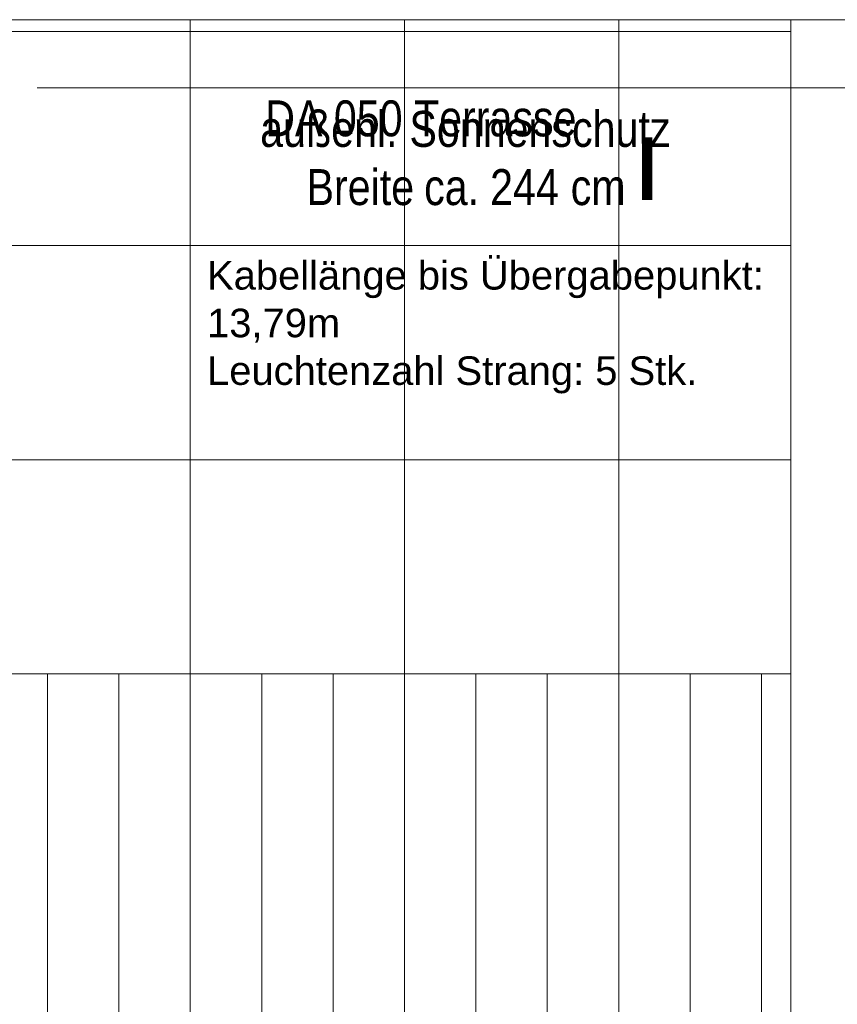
# Model space of a CAD drawing. Extents: x -620 to 300, y 62 to 1112.
# Tile 123 of 235: x -16 to 30, y 317 to 373. Entities that reach past the tile are written whole.
import ezdxf

# ---------------------------------------------------------------- set-up
doc = ezdxf.new("R2010")
doc.units = 0
doc.layers.get('0').update_dxf_attribs({"lineweight": 13})
doc.layers.add('00_E_ST_Handlaufleuchte_Kabel_Text', color=7, linetype='Continuous', lineweight=13)
doc.layers.add('70 -72 Beschriftung- 5 Höhenkoten-A06CPVE2L0', color=7, linetype='Continuous', lineweight=15)
for name, color, linetype, lineweight, true_color in [('30 -33 Aussenwände- 7 Fassade_ Elemente', 7, 'Continuous', 9, 0x00aacc), ('60- 61 allgemeine Ausstattung- 4 Terrassen', 9, 'Continuous', 9, 0x808080), ('70 -72 Beschriftung- 1 Beschriftung allgemein', 7, 'Continuous', 9, 0xff6633)]:
    doc.layers.add(name, color=color, linetype=linetype, lineweight=lineweight, true_color=true_color)
doc.styles.get("Standard").update_dxf_attribs({"font": 'ARIALN.TTF'})

# ---------------------------------------------------------------- blocks, each defined once
blk = doc.blocks.new('Referenz-A06CPVE6L0')
at = {"layer": '30 -33 Aussenwände- 7 Fassade_ Elemente', "color": 0, "linetype": 'Continuous', "ltscale": 0.13}
for p, q in [((38.021, 372.513), (-124.179, 372.513)), ((27.481, 372.513), (31.621, 372.513)), ((27.481, 264.653), (27.481, 372.513))]:
    blk.add_line(p, q, dxfattribs=at)
at = {"layer": '60- 61 allgemeine Ausstattung- 4 Terrassen', "color": 0}
for p, q in [((-6.166, 372.513), (-6.166, 335.853)), ((5.834, 372.513), (5.834, 335.853)), ((17.834, 372.513), (17.834, 335.853)), ((27.481, 371.853), (-286.144, 371.853)), ((27.481, 359.853), (-286.144, 359.853)), ((27.481, 347.853), (-286.144, 347.853)), ((-138.166, 335.853), (27.481, 335.853)), ((-14.166, 264.653), (-14.166, 335.853)), ((-10.166, 264.653), (-10.166, 335.853)), ((-6.166, 264.653), (-6.166, 335.853)), ((-2.166, 264.653), (-2.166, 335.853)), ((1.834, 264.653), (1.834, 335.853)), ((5.834, 264.653), (5.834, 335.853)), ((9.834, 264.653), (9.834, 335.853)), ((13.834, 264.653), (13.834, 335.853)), ((17.834, 264.653), (17.834, 335.853)), ((21.834, 264.653), (21.834, 335.853)), ((25.834, 264.653), (25.834, 335.853)), ((27.481, 335.853), (27.481, 264.653))]:
    blk.add_line(p, q, dxfattribs=at)
at = {"layer": '70 -72 Beschriftung- 1 Beschriftung allgemein', "color": 0, "linetype": 'Continuous', "ltscale": 0.13}
blk.add_line((-14.741, 368.7), (32.259, 368.7), dxfattribs=at)
at = {"layer": '70 -72 Beschriftung- 1 Beschriftung allgemein', "color": 0, "linetype": 'Continuous', "ltscale": 0.13, "char_height": 2.01377, "attachment_point": 1}
for s, insert in [('{\\fArial Narrow;außenl.}', (-2.249, 367.4)), ('{\\fArial Narrow;Sonnenschutz}', (6.111, 367.4)), ('{\\fArial Narrow;Breite}', (0.348, 364.138)), ('{\\fArial Narrow;ca.}', (6.934, 364.138)), ('{\\fArial Narrow;244}', (10.629, 364.138)), ('{\\fArial Narrow;cm}', (15.144, 364.138))]:
    blk.add_mtext(s, dxfattribs=dict(at, insert=insert))
at = {"layer": '70 -72 Beschriftung- 1 Beschriftung allgemein', "color": 0, "linetype": 'Continuous', "ltscale": 0.13, "insert": (18.866, 365.924), "char_height": 3.5241, "attachment_point": 1, "rotation": 0}
blk.add_mtext('{\\fArial Narrow|b1|i0;I}', dxfattribs=at)
at = {"layer": '70 -72 Beschriftung- 5 Höhenkoten-A06CPVE2L0', "color": 0, "linetype": 'Continuous', "ltscale": 0.15, "insert": (-1.967, 367.99), "char_height": 2.01377, "attachment_point": 1}
blk.add_mtext('{\\fArial Narrow;DA 050 Terrasse}', dxfattribs=at)

msp = doc.modelspace()

# ---------------------------------------------------------------- block references
at = {"color": 8, "lineweight": 13, "ltscale": 0.13, "true_color": 0x808080}
msp.add_blockref('Referenz-A06CPVE6L0', (0, 0), dxfattribs=at)

# ---------------------------------------------------------------- texts
at = {"layer": '00_E_ST_Handlaufleuchte_Kabel_Text', "ltscale": 0.13, "char_height": 1.6, "attachment_point": 1}
for s, insert in [('{\\fArial;Kabellänge bis Übergabepunkt:}', (-5.224, 358.988)), ('{\\fArial;13,79m}', (-5.224, 356.316)), ('{\\fArial;Leuchtenzahl Strang: 5 Stk.}', (-5.224, 353.644))]:
    msp.add_mtext(s, dxfattribs=dict(at, insert=insert))

doc.saveas('drawing.dxf')
